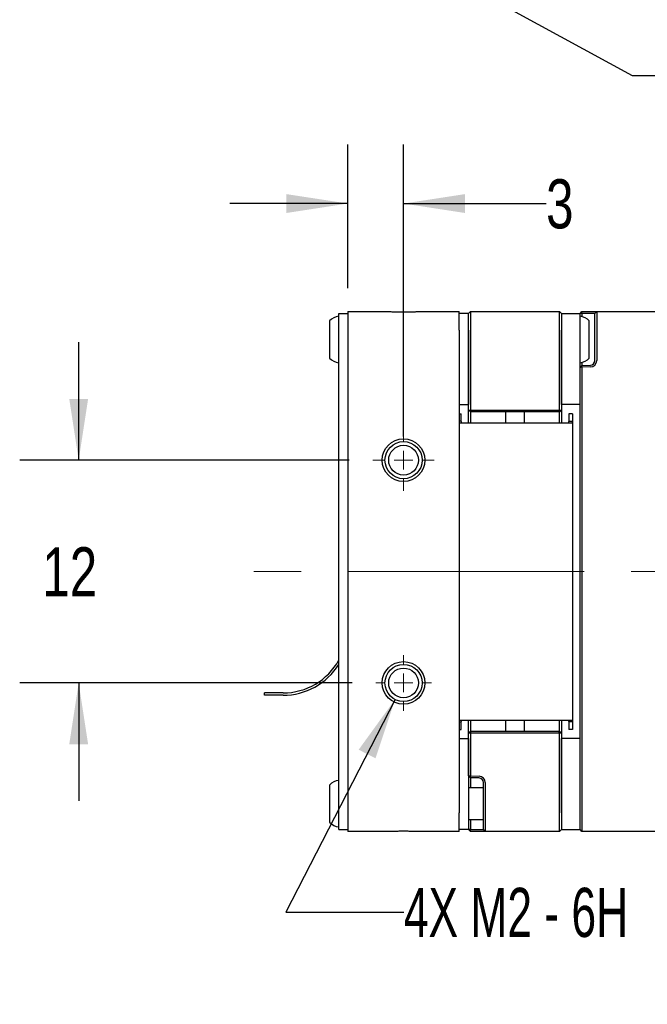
# Paper-space layout 'IX body' of a CAD drawing. Header units: millimetres. Extents: x 5 to 274, y 4 to 211.
# Tile 7 of 21: x 97 to 131, y 89 to 142. Entities that reach past the tile are written whole.
import ezdxf

# ---------------------------------------------------------------- set-up
doc = ezdxf.new("R2010")
doc.units = ezdxf.units.MM
doc.linetypes.add('CENTERX2', pattern=[20.32, 12.7, -2.54, 2.54, -2.54])
doc.layers.add('DIMENSIONS', color=8, linetype='Continuous')
doc.styles.add('SLDTEXTSTYLE0', font='TXT', dxfattribs={"width": 0.75})
doc.styles.add('SLDTEXTSTYLE5', font='TXT', dxfattribs={"width": 0.675})
doc.dimstyles.new('SLDDIMSTYLE8', dxfattribs={"dimtxt": 2.645833, "dimasz": 3.302, "dimexe": 0, "dimexo": 0.0625, "dimgap": 0.661458, "dimtad": 0, "dimtih": 1, "dimtoh": 1, "dimdec": 0, "dimrnd": 1e-09, "dimzin": 12, "dimdsep": 46, "dimtxsty": 'SLDTEXTSTYLE0', "dimsah": 1, "dimcen": 0.09, "dimadec": 0, "dimazin": 3, "dimtfac": 1, "dimtdec": 0, "dimtmove": 0, "dimatfit": 0, "dimfxl": 1, "dimfrac": 2, "dimtolj": 1, "dimtzin": 12, "dimarcsym": 0})
doc.dimstyles.new('SLDDIMSTYLE9', dxfattribs={"dimtxt": 2.645833, "dimasz": 3.302, "dimexe": 0, "dimexo": 0.0625, "dimgap": 0.661458, "dimtad": 0, "dimtih": 1, "dimtoh": 1, "dimdec": 6, "dimrnd": 1e-09, "dimzin": 12, "dimdsep": 46, "dimtxsty": 'SLDTEXTSTYLE0', "dimsah": 1, "dimcen": 0, "dimadec": 0, "dimazin": 3, "dimtfac": 1, "dimtofl": 0, "dimtmove": 0, "dimatfit": 3, "dimfxl": 1, "dimfrac": 2, "dimtolj": 1, "dimtzin": 12, "dimarcsym": 0})

# ---------------------------------------------------------------- blocks, each defined once
blk = doc.blocks.new('_D_37')
at = {"layer": 'DIMENSIONS'}
for p, q in [((115.049, 127.742), (115.049, 135.471)), ((118.049, 119.742), (118.049, 135.471)), ((115.049, 132.296), (108.699, 132.296)), ((118.049, 132.296), (125.724, 132.296))]:
    blk.add_line(p, q, dxfattribs=at)
for points in [[(115.049, 132.296), (111.747, 132.804), (111.747, 131.788)], [(118.049, 132.296), (121.351, 131.788), (121.351, 132.804)]]:
    blk.add_solid(points, dxfattribs=at)
at = {"layer": 'DIMENSIONS', "insert": (125.724, 133.605), "char_height": 2.646, "attachment_point": 1, "style": 'SLDTEXTSTYLE0'}
blk.add_mtext('3', dxfattribs=at)
blk = doc.blocks.new('_D_38')
at = {"layer": 'DIMENSIONS'}
for p, q in [((100.56, 118.472), (100.56, 124.822)), ((115.129, 118.472), (97.385, 118.472)), ((115.279, 106.472), (97.385, 106.472)), ((100.56, 106.472), (100.56, 100.122))]:
    blk.add_line(p, q, dxfattribs=at)
for points in [[(100.56, 118.472), (101.068, 121.774), (100.052, 121.774)], [(100.56, 106.472), (100.052, 103.17), (101.068, 103.17)]]:
    blk.add_solid(points, dxfattribs=at)
at = {"layer": 'DIMENSIONS', "insert": (98.605, 113.781), "char_height": 2.6458, "attachment_point": 1, "style": 'SLDTEXTSTYLE0'}
blk.add_mtext('12', dxfattribs=at)
blk = doc.blocks.new('SW_SYMBOL_HOLE_DEPTH')
at = {"layer": 'DIMENSIONS', "color": 0}
for p, q in [((0, 875), (800, 875)), ((400, 875), (400, 75)), ((100, 555), (400, 75)), ((700, 555), (400, 75))]:
    blk.add_line(p, q, dxfattribs=at)
blk = doc.blocks.new('_D_39')
at = {"layer": 'DIMENSIONS'}
for p, q in [((117.593, 105.582), (111.714, 94.125)), ((111.714, 94.125), (118.064, 94.125))]:
    blk.add_line(p, q, dxfattribs=at)
blk.add_solid([(117.593, 105.582), (115.633, 102.876), (116.537, 102.412)], dxfattribs=at)
at = {"layer": 'DIMENSIONS', "xscale": 0.0033796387, "yscale": 0.0033796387, "zscale": 0.0033796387}
blk.add_blockref('SW_SYMBOL_HOLE_DEPTH', (136.801, 92.39), dxfattribs=at)
at = {"layer": 'DIMENSIONS', "attachment_point": 1}
for s, insert, char_height, style in [('4X M2 - 6H', (118.064, 95.434), 2.6458, 'SLDTEXTSTYLE5'), ('3', (141.577, 95.434), 2.646, 'SLDTEXTSTYLE0'), ('MIN', (144.507, 95.434), 2.6458, 'SLDTEXTSTYLE0')]:
    blk.add_mtext(s, dxfattribs=dict(at, insert=insert, char_height=char_height, style=style))
blk = doc.blocks.new('SW_CENTERMARKSYMBOL_25')
at = {"color": 0, "linetype": 'Continuous', "lineweight": 18}
for p, q in [((0, 1), (0, 1.65)), ((-1, 0), (-1.65, 0)), ((0, 0), (-0.5, 0)), ((0, 0), (0, 0.5)), ((0, 0), (0, -0.5)), ((0, 0), (0.5, 0)), ((1, 0), (1.65, 0)), ((0, -1), (0, -1.65))]:
    blk.add_line(p, q, dxfattribs=at)
blk = doc.blocks.new('SW_CENTERMARKSYMBOL_26')
at = {"color": 0, "linetype": 'Continuous', "lineweight": 18}
for p, q in [((0, 1), (0, 1.5)), ((-1, 0), (-1.5, 0)), ((0, 0), (-0.5, 0)), ((0, 0), (0, 0.5)), ((0, 0), (0, -0.5)), ((0, 0), (0.5, 0)), ((1, 0), (1.5, 0)), ((0, -1), (0, -1.5))]:
    blk.add_line(p, q, dxfattribs=at)
blk = doc.blocks.new('_D_45')
at = {"layer": 'DIMENSIONS'}
for p, q in [((119.366, 145.197), (130.36, 139.192)), ((130.36, 139.192), (131.917, 139.192))]:
    blk.add_line(p, q, dxfattribs=at)
blk.add_solid([(119.366, 145.197), (122.02, 143.169), (122.507, 144.06)], dxfattribs=at)
at = {"layer": 'DIMENSIONS', "xscale": 0.0033796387, "yscale": 0.0033796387, "zscale": 0.0033796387}
blk.add_blockref('SW_SYMBOL_HOLE_DEPTH', (150.654, 137.457), dxfattribs=at)
at = {"layer": 'DIMENSIONS', "attachment_point": 1}
for s, insert, char_height, style in [('4X M3 - 6H', (131.917, 140.501), 2.6458, 'SLDTEXTSTYLE5'), ('3', (155.429, 140.501), 2.646, 'SLDTEXTSTYLE0'), ('MIN', (158.359, 140.501), 2.6458, 'SLDTEXTSTYLE0')]:
    blk.add_mtext(s, dxfattribs=dict(at, insert=insert, char_height=char_height, style=style))

psp = doc.layouts.new('IX body')

# ---------------------------------------------------------------- linework, layer by layer
at = {"color": 7, "linetype": 'Continuous', "lineweight": 25}
for p, q in [((114.5701738, 125.3718718), (114.5701738, 126.3718718)), ((114.5701738, 126.3718718), (115.0491738, 126.3718718)), ((115.0491738, 126.4718718), (115.0491738, 125.4718718)), ((115.0491738, 126.4718718), (117.3617875, 126.4718718)), ((118.7365602, 126.4718718), (121.0491738, 126.4718718)), ((121.0491738, 125.4718718), (121.0491738, 126.4718718)), ((121.5491738, 126.3718718), (121.0491738, 126.3718718)), ((121.5491738, 126.3718718), (121.6491738, 126.4718718)), ((121.5491738, 125.4718718), (121.5491738, 126.3718718)), ((121.6491738, 126.4718718), (121.6491738, 125.4718718)), ((121.6491738, 126.4718718), (126.4491738, 126.4718718)), ((126.4491738, 125.4718718), (126.4491738, 126.4718718)), ((126.4491738, 126.4718718), (126.5491738, 126.3718718)), ((126.5491738, 126.3718718), (126.5491738, 125.4718718)), ((126.5491738, 126.3718718), (127.5491738, 126.3718718)), ((127.5491738, 126.3718718), (127.6491738, 126.4718718)), ((127.6491129, 126.3718718), (127.5491738, 126.3718718)), ((127.5491738, 125.4718718), (127.5491738, 126.3718718)), ((127.6491129, 126.3718718), (127.6491738, 126.4718718)), ((127.6491129, 126.3718718), (127.6491129, 126.2068513)), ((128.1078987, 126.3718718), (127.6491129, 126.3718718)), ((127.6491738, 126.4718718), (128.1113886, 126.4718718)), ((128.3491738, 126.3718718), (128.1078987, 126.3718718)), ((128.1113886, 126.4718718), (128.4491738, 126.4718718)), ((128.4491738, 126.4718718), (128.3491738, 126.3718718)), ((128.3491738, 125.4718718), (128.3491738, 126.3718718)), ((128.4491738, 126.4718718), (128.4491738, 125.4718718)), ((128.4491738, 126.4718718), (132.4491738, 126.4718718)), ((114.0701738, 125.9718718), (114.0701738, 125.3076445)), ((128.0491738, 123.9718718), (128.0491738, 125.9718718)), ((114.0701738, 125.3076445), (114.0701738, 123.9718718)), ((114.5701738, 99.5718718), (114.5701738, 125.3718718)), ((115.0491738, 125.4718718), (115.0491738, 99.4718718)), ((121.0491738, 125.4718718), (121.0491738, 99.4718718)), ((121.5491738, 121.1718718), (121.5491738, 125.4718718)), ((121.5491738, 125.4718718), (121.5491738, 121.4718718)), ((121.6491738, 125.4718718), (121.6491738, 121.1718718)), ((126.4491738, 121.1718718), (126.4491738, 125.4718718)), ((126.5491738, 125.4718718), (126.5491738, 121.1718718)), ((126.5491738, 121.4718718), (126.5491738, 125.4718718)), ((127.5491738, 121.4718718), (127.5491738, 125.4718718)), ((128.3491738, 123.8412306), (128.3491738, 125.4718718)), ((128.4491738, 125.4718718), (128.4491738, 123.8412306)), ((127.6491129, 123.7368923), (127.6491129, 123.5753618)), ((127.6491129, 123.5753618), (128.1078987, 123.5913829)), ((127.6491129, 123.5753618), (127.5491738, 123.4681902)), ((127.6491738, 123.4753029), (127.5491738, 123.4681902)), ((127.5491738, 99.4718718), (127.5491738, 123.4681902)), ((127.6491738, 123.4753029), (127.6491129, 123.5753618)), ((128.1113886, 123.4914438), (127.6491738, 123.4753029)), ((127.6491738, 123.4753029), (127.6491738, 99.4718718)), ((121.0491738, 121.4718718), (121.5491738, 121.4718718)), ((127.5491738, 121.4718718), (126.5491738, 121.4718718)), ((121.0491738, 120.9718718), (121.1491738, 120.9718718)), ((121.1491738, 120.574045), (121.1491738, 120.9718718)), ((121.6491738, 121.0718718), (121.5491738, 121.1718718)), ((121.5491738, 121.1718718), (121.6491738, 121.1718718)), ((121.5491738, 120.9718718), (121.5491738, 121.1718718)), ((121.5491738, 120.4718718), (121.5491738, 120.9718718)), ((121.6491738, 121.1718718), (126.4491738, 121.1718718)), ((121.6905952, 121.0718718), (121.6491738, 121.1718718)), ((121.6905952, 121.0718718), (121.6491738, 121.0718718)), ((121.6500542, 121.0718718), (121.6500542, 120.4718718)), ((126.4077525, 121.0718718), (121.6905952, 121.0718718)), ((123.5491738, 120.4718718), (123.5491738, 121.0718718)), ((124.5491738, 121.0718718), (124.5491738, 120.4718718)), ((126.4077525, 121.0718718), (126.4491738, 121.1718718)), ((126.4491738, 121.0718718), (126.4077525, 121.0718718)), ((126.4482935, 120.4718718), (126.4482935, 121.0718718)), ((126.4491738, 121.1718718), (126.5491738, 121.1718718)), ((126.4491738, 121.0718718), (126.5491738, 121.1718718)), ((126.5491738, 121.1718718), (126.5491738, 120.9718718)), ((126.5491738, 120.9718718), (126.5491738, 120.4718718)), ((127.1491738, 120.9718718), (126.9491738, 120.9718718)), ((126.9491738, 120.9718718), (126.9491738, 120.574045)), ((127.1491738, 120.9718718), (127.1491738, 120.574045)), ((121.1491738, 120.574045), (121.0491738, 120.574045)), ((122.1491738, 120.4718718), (121.0491738, 120.4718718)), ((121.1868415, 120.4718718), (121.1491738, 120.574045)), ((125.9491738, 120.4718718), (122.1491738, 120.4718718)), ((127.1039726, 120.4718718), (125.9491738, 120.4718718)), ((126.9491738, 120.574045), (126.9115062, 120.4718718)), ((126.9491738, 120.574045), (127.1491738, 120.574045)), ((127.1491738, 120.574045), (127.1039726, 120.4718718)), ((127.1491738, 120.574045), (127.1491738, 104.3696986)), ((111.5596738, 105.9333718), (110.5596738, 105.9333718)), ((110.5596738, 105.8103718), (110.5596738, 105.9333718)), ((111.5596738, 105.8103718), (110.5596738, 105.8103718)), ((121.0491738, 104.4718718), (122.1491738, 104.4718718)), ((121.0491738, 104.3696986), (121.1491738, 104.3696986)), ((121.0491738, 103.9718718), (121.1491738, 103.9718718)), ((121.1491738, 104.3696986), (121.1868415, 104.4718718)), ((121.1491738, 103.9718718), (121.1491738, 104.3696986)), ((121.5491738, 103.9718718), (121.5491738, 104.4718718)), ((121.5491738, 103.7718718), (121.5491738, 103.9718718)), ((121.6500542, 104.4718718), (121.6500542, 103.8718718)), ((122.1491738, 104.4718718), (125.9491738, 104.4718718)), ((123.5491738, 103.8718718), (123.5491738, 104.4718718)), ((124.5491738, 104.4718718), (124.5491738, 103.8718718)), ((125.9491738, 104.4718718), (127.1039726, 104.4718718)), ((126.4482935, 103.8718718), (126.4482935, 104.4718718)), ((126.5491738, 104.4718718), (126.5491738, 103.9718718)), ((126.5491738, 103.9718718), (126.5491738, 103.7718718)), ((126.9115062, 104.4718718), (126.9491738, 104.3696986)), ((127.1491738, 104.3696986), (126.9491738, 104.3696986)), ((126.9491738, 104.3696986), (126.9491738, 103.9718718)), ((127.1491738, 103.9718718), (126.9491738, 103.9718718)), ((127.1039726, 104.4718718), (127.1491738, 104.3696986)), ((127.1491738, 104.3696986), (127.1491738, 103.9718718)), ((121.0491738, 103.4718718), (121.5491738, 103.4718718)), ((121.5491738, 103.7718718), (121.6491738, 103.8718718)), ((121.5491738, 101.4755534), (121.5491738, 103.7718718)), ((121.6491738, 103.7718718), (121.5491738, 103.7718718)), ((121.5491738, 103.4718718), (121.5491738, 99.4718718)), ((121.6491738, 103.7718718), (121.6905952, 103.8718718)), ((121.6491738, 103.8718718), (121.6905952, 103.8718718)), ((121.6491738, 103.7718718), (121.6491738, 101.4684407)), ((126.4491738, 103.7718718), (121.6491738, 103.7718718)), ((121.6905952, 103.8718718), (126.4077525, 103.8718718)), ((126.4491738, 103.7718718), (126.4077525, 103.8718718)), ((126.4077525, 103.8718718), (126.4491738, 103.8718718)), ((126.5491738, 103.7718718), (126.4491738, 103.8718718)), ((126.4491738, 99.4718718), (126.4491738, 103.7718718)), ((126.5491738, 103.7718718), (126.4491738, 103.7718718)), ((126.5491738, 103.7718718), (126.5491738, 99.4718718)), ((127.5491738, 103.4718718), (126.5491738, 103.4718718)), ((126.5491738, 99.4718718), (126.5491738, 103.4718718)), ((127.5491738, 99.4718718), (127.5491738, 103.4718718)), ((121.5491738, 101.4755534), (121.6491738, 101.4684407)), ((121.6491129, 101.3683819), (121.5491738, 101.4755534)), ((121.6491129, 101.3683819), (121.6491738, 101.4684407)), ((122.1078987, 101.3523607), (121.6491129, 101.3683819)), ((121.6491129, 101.3683819), (121.6491129, 100.8218718)), ((121.6491738, 101.4684407), (122.1113886, 101.4522998)), ((114.0701738, 100.9718718), (114.0701738, 100.8911622)), ((114.0701738, 100.8911622), (114.0701738, 98.9718718)), ((122.3491738, 100.8218718), (121.5491738, 100.8218718)), ((122.3491738, 99.4718718), (122.3491738, 101.102513)), ((122.4491738, 101.102513), (122.4491738, 99.4718718)), ((114.5701738, 98.5718718), (114.5701738, 99.5718718)), ((115.0491738, 99.4718718), (115.0491738, 98.4718718)), ((121.0491738, 98.4718718), (121.0491738, 99.4718718)), ((121.5491738, 99.4718718), (121.5491738, 98.5718718)), ((122.3491738, 98.5718718), (122.3491738, 99.4718718)), ((122.4491738, 99.4718718), (122.4491738, 98.4718718)), ((126.4491738, 98.4718718), (126.4491738, 99.4718718)), ((126.5491738, 99.4718718), (126.5491738, 98.5718718)), ((127.5491738, 98.5718718), (127.5491738, 99.4718718)), ((127.6491738, 99.4718718), (127.6491738, 98.4718718)), ((121.5491738, 99.1218718), (122.3491738, 99.1218718)), ((121.6491129, 99.1218718), (121.6491129, 98.5718718)), ((114.5701738, 98.5718718), (115.0491738, 98.5718718)), ((117.3617875, 98.4718718), (115.0491738, 98.4718718)), ((121.0491738, 98.4718718), (118.7365602, 98.4718718)), ((121.5491738, 98.5718718), (121.0491738, 98.5718718)), ((121.6491738, 98.4718718), (121.5491738, 98.5718718)), ((121.6491129, 98.5718718), (121.5491738, 98.5718718)), ((121.6491738, 98.4718718), (121.6491129, 98.5718718)), ((121.6491129, 98.5718718), (122.1078987, 98.5718718)), ((122.1113886, 98.4718718), (121.6491738, 98.4718718)), ((122.1078987, 98.5718718), (122.3491738, 98.5718718)), ((122.4491738, 98.4718718), (122.1113886, 98.4718718)), ((122.4491738, 98.4718718), (122.3491738, 98.5718718)), ((126.4491738, 98.4718718), (122.4491738, 98.4718718)), ((126.5491738, 98.5718718), (126.4491738, 98.4718718)), ((126.5491738, 98.5718718), (127.5491738, 98.5718718)), ((127.6491738, 98.4718718), (127.5491738, 98.5718718)), ((132.4491738, 98.4718718), (127.6491738, 98.4718718))]:
    psp.add_line(p, q, dxfattribs=at)
at = {"color": 7, "linetype": 'CENTERX2', "lineweight": 18}
psp.add_line((148.0914996, 112.4718718), (108.6991738, 112.4718718), dxfattribs=at)
at = {"color": 7, "linetype": 'Continuous', "lineweight": 25}
for centre, radius in [((118.0491738, 118.4718718), 1.15), ((118.0491738, 118.4718718), 1), ((118.0491738, 118.4718718), 0.8), ((118.0491738, 106.4718718), 1.15), ((118.0491738, 106.4718718), 1), ((118.0491738, 106.4718718), 0.8)]:
    psp.add_circle(centre, radius, dxfattribs=at)
for centre, radius, start, end in [((114.6314213, 125.4743768), 0.75, 94.68417983, 138.44592252), ((127.4879263, 125.4743768), 0.75, 41.55407748, 85.31582017), ((114.6314213, 124.4693668), 0.75, 221.55407748, 265.31582017), ((127.4879263, 124.4693668), 0.75, 274.68417983, 318.44592252), ((128.0991738, 123.8412306), 0.25, 272, 0), ((128.0991738, 123.8412306), 0.35, 272, 0), ((111.5596738, 109.3718718), 3.4385, 270, 331.10742154), ((111.5596738, 109.3718718), 3.5615, 270, 327.70301021), ((122.0991738, 101.102513), 0.25, 0, 88), ((122.0991738, 101.102513), 0.35, 0, 88), ((114.6314213, 100.4743768), 0.75, 94.68417983, 138.44592252), ((114.6314213, 99.4693668), 0.75, 221.55407748, 265.31582017)]:
    psp.add_arc(centre, radius, start, end, dxfattribs=at)
for points in [[(117.3617875, 126.4718718), (117.431853, 126.4710639), (117.5736062, 126.4694293), (117.8905075, 126.461265), (118.2144137, 126.4614306), (118.5278089, 126.4694738), (118.666524, 126.4710673), (118.7365602, 126.4718718)], [(118.7365602, 98.4718718), (118.6664946, 98.4726798), (118.5247414, 98.4743143), (118.2078401, 98.4824786), (117.8839339, 98.4823131), (117.5705388, 98.4742698), (117.4318237, 98.4726764), (117.3617875, 98.4718718)]]:
    psp.add_open_spline(points, degree=3, knots=[0, 0, 0, 0, 0.1599938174, 0.3236914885, 0.6832266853, 0.8400636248, 1, 1, 1, 1], dxfattribs=at)

# ---------------------------------------------------------------- block references
at = {"color": 7, "linetype": 'Continuous', "lineweight": 0}
for name, p in [('SW_CENTERMARKSYMBOL_25', (118.0491738, 118.4718718)), ('SW_CENTERMARKSYMBOL_26', (118.0491738, 106.4718718))]:
    psp.add_blockref(name, p, dxfattribs=at)

# ---------------------------------------------------------------- dimensions: what is measured, and where the dimension line sits
at = {"layer": 'DIMENSIONS'}
for p1, p2, text, picture, middle in [((116.7327468, 146.6354304), (119.3656008, 145.1973484), '4X M3 - 6H {\\fGDT;x} 3\\P', '_D_45', (148.456659, 139.1920528)), ((118.5056614, 107.3616016), (117.5926863, 105.582142), '4X M2 - 6H {\\fGDT;x} 3\\P', '_D_39', (134.6038083, 94.1249233))]:
    dim = psp.add_diameter_dim_2p(p1=p1, p2=p2, text=text, dimstyle='SLDDIMSTYLE9', override={"dimpost": '<>'}, dxfattribs=at)
    dim.commit()
    dim.dimension.update_dxf_attribs({"geometry": picture, "text_midpoint": middle, "dimtype": 163})
dim = psp.add_linear_dim(base=(118.0491738, 132.2960559), p1=(115.0491738, 126.4718718), p2=(118.0491738, 118.4718718), dimstyle='SLDDIMSTYLE8', dxfattribs=at)
dim.commit()
dim.dimension.update_dxf_attribs({"geometry": '_D_37', "text_midpoint": (126.7010946, 132.2960559), "dimtype": 160})
dim = psp.add_linear_dim(base=(100.5596738, 106.4718718), p1=(116.3991738, 118.4718718), p2=(116.5491738, 106.4718718), angle=90, dimstyle='SLDDIMSTYLE8', dxfattribs=at)
dim.commit()
dim.dimension.update_dxf_attribs({"geometry": '_D_38', "text_midpoint": (100.5596738, 112.4718718), "dimtype": 160})

doc.saveas('drawing.dxf')
